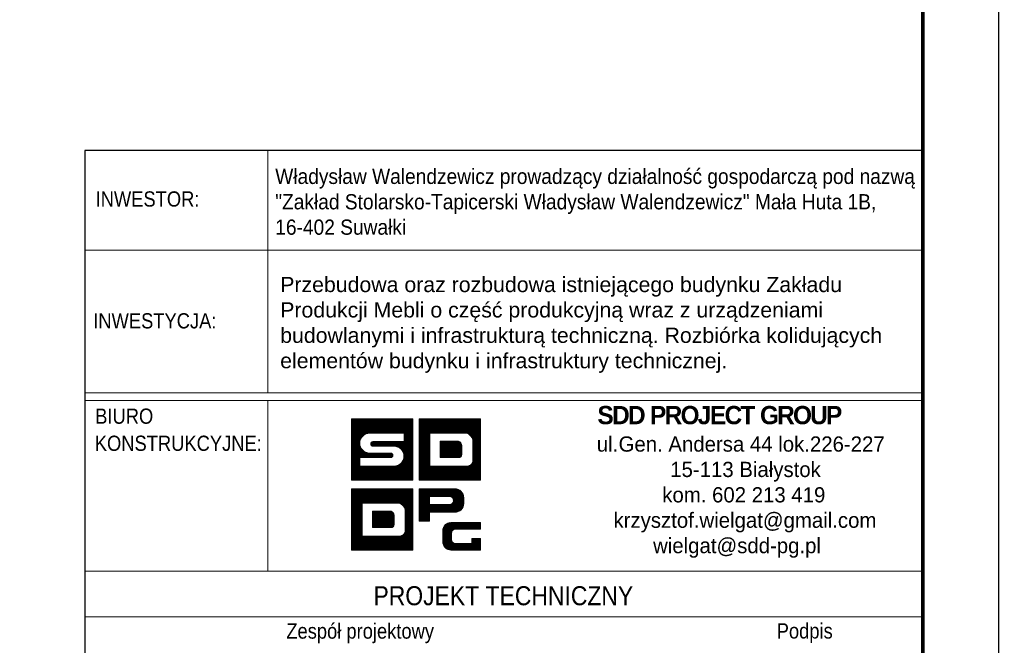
# Model space of a CAD drawing. Header units: millimetres. Extents: x -873 to 1675, y 11424 to 16190.
# Tile 12 of 14: x 4 to 134, y 15755 to 15837. Entities that reach past the tile are written whole.
import ezdxf
from ezdxf.enums import TextEntityAlignment as Align

# ---------------------------------------------------------------- set-up
doc = ezdxf.new("R2010")
doc.units = ezdxf.units.MM
doc.header["$LTSCALE"] = 10
for name, color, linetype, lineweight in [('--- widok', 7, 'Continuous', 13), ('_RAMKA', 7, 'Continuous', 35), ('PS_DIM', 4, 'Continuous', 13)]:
    doc.layers.add(name, color=color, linetype=linetype, lineweight=lineweight)
doc.layers.add('_FORMATKA', color=8, linetype='Continuous', plot=False)
doc.layers.add('_tabelka', color=7, linetype='Continuous')
doc.styles.add('gil', font='GIL_____.TTF', dxfattribs={"width": 0.9})

# ---------------------------------------------------------------- blocks, each defined once
blk = doc.blocks.new('*U147')
at = {"layer": '_FORMATKA', "lineweight": -3}
blk.add_lwpolyline([(-1000, 0), (0, 0), (0, 420), (-1000, 420)], close=True, dxfattribs=at)
at = {"layer": '_RAMKA', "lineweight": -3, "const_width": 0.5}
blk.add_lwpolyline([(-970, 10), (-10, 10), (-10, 410), (-970, 410)], close=True, dxfattribs=at)
blk = doc.blocks.new('tabela_rys')
at = {"layer": '_tabelka', "color": 251, "lineweight": 15}
for p, q in [((45.62, 123.55), (45.62, 91.73)), ((21.62, 110.45), (131.62, 110.45)), ((21.62, 91.73), (131.62, 91.73)), ((21.62, 91.73), (131.62, 91.73)), ((21.62, 91.73), (131.62, 91.73)), ((131.62, 90.73), (21.62, 90.73)), ((45.62, 68.32), (45.62, 90.73)), ((21.62, 68.32), (131.48, 68.32)), ((131.62, 62.32), (21.62, 62.32))]:
    blk.add_line(p, q, dxfattribs=at)
at = {"layer": '_tabelka', "color": 251, "lineweight": 30}
blk.add_lwpolyline([(131.62, 123.55), (21.62, 123.55), (21.62, 7.77), (131.62, 7.77)], close=True, dxfattribs=at)
at = {"layer": 'PS_DIM', "color": 12, "true_color": 0xc90603}
for p, q in [((56.62, 88.27), (56.68, 88.33)), ((56.62, 88.1), (56.84, 88.33)), ((56.62, 87.93), (57.01, 88.33)), ((56.62, 87.76), (57.18, 88.33)), ((56.62, 87.59), (57.35, 88.33)), ((56.62, 87.43), (57.52, 88.33)), ((56.62, 87.26), (57.69, 88.33)), ((56.62, 87.09), (57.86, 88.33)), ((56.62, 86.92), (58.02, 88.33)), ((56.62, 86.75), (58.19, 88.33)), ((56.62, 86.58), (58.36, 88.33)), ((56.62, 86.42), (58.53, 88.33)), ((56.62, 86.25), (58.7, 88.33)), ((56.62, 86.08), (58.87, 88.33)), ((56.62, 85.91), (59.03, 88.33)), ((56.62, 85.74), (59.2, 88.33)), ((56.62, 85.57), (59.37, 88.33)), ((56.62, 85.41), (59.54, 88.33)), ((56.62, 85.24), (59.71, 88.33)), ((56.62, 85.07), (59.88, 88.33)), ((56.62, 84.9), (60.04, 88.33)), ((56.62, 84.73), (60.21, 88.33)), ((56.62, 88.33), (64.68, 88.33)), ((56.62, 80.27), (56.62, 88.33)), ((58.28, 86.23), (60.38, 88.33)), ((58.6, 86.38), (60.55, 88.33)), ((58.82, 86.43), (60.72, 88.33)), ((59, 86.45), (60.89, 88.33)), ((59.17, 86.45), (61.05, 88.33)), ((59.34, 86.45), (61.22, 88.33)), ((59.51, 86.45), (61.39, 88.33)), ((59.68, 86.45), (61.56, 88.33)), ((59.85, 86.45), (61.73, 88.33)), ((60.01, 86.45), (61.9, 88.33)), ((60.18, 86.45), (62.06, 88.33)), ((60.35, 86.45), (62.23, 88.33)), ((60.52, 86.45), (62.4, 88.33)), ((60.69, 86.45), (62.57, 88.33)), ((60.86, 86.45), (62.74, 88.33)), ((61.02, 86.45), (62.91, 88.33)), ((61.19, 86.45), (63.07, 88.33)), ((61.36, 86.45), (63.24, 88.33)), ((61.53, 86.45), (63.41, 88.33)), ((61.7, 86.45), (63.58, 88.33)), ((61.87, 86.45), (63.75, 88.33)), ((62.04, 86.45), (63.92, 88.33)), ((62.2, 86.45), (64.09, 88.33)), ((62.37, 86.45), (64.25, 88.33)), ((62.54, 86.45), (64.42, 88.33)), ((62.71, 86.45), (64.59, 88.33)), ((62.88, 86.45), (64.68, 88.25)), ((63.05, 86.45), (64.68, 88.08)), ((63.21, 86.45), (64.68, 87.91)), ((64.68, 88.33), (64.68, 80.27)), ((65.5, 88.33), (73.56, 88.33)), ((65.5, 80.27), (65.5, 88.33)), ((65.5, 88.2), (65.63, 88.33)), ((65.5, 88.03), (65.8, 88.33)), ((65.5, 87.86), (65.97, 88.33)), ((65.5, 87.69), (66.14, 88.33)), ((65.5, 87.52), (66.3, 88.33)), ((65.5, 87.35), (66.47, 88.33)), ((65.5, 87.18), (66.64, 88.33)), ((65.5, 87.02), (66.81, 88.33)), ((65.5, 86.85), (66.98, 88.33)), ((65.5, 86.68), (67.15, 88.33)), ((65.5, 86.51), (67.31, 88.33)), ((65.5, 86.34), (67.48, 88.33)), ((65.5, 86.17), (67.65, 88.33)), ((65.5, 86.01), (67.82, 88.33)), ((65.5, 85.84), (67.99, 88.33)), ((65.5, 85.67), (68.16, 88.33)), ((65.5, 85.5), (68.32, 88.33)), ((65.5, 85.33), (68.49, 88.33)), ((65.5, 85.16), (68.66, 88.33)), ((66.95, 86.45), (68.83, 88.33)), ((67.12, 86.45), (69, 88.33)), ((67.28, 86.45), (69.17, 88.33)), ((67.45, 86.45), (69.33, 88.33)), ((67.62, 86.45), (69.5, 88.33)), ((67.79, 86.45), (69.67, 88.33)), ((67.96, 86.45), (69.84, 88.33)), ((68.13, 86.45), (70.01, 88.33)), ((68.29, 86.45), (70.18, 88.33)), ((68.46, 86.45), (70.34, 88.33)), ((68.63, 86.45), (70.51, 88.33)), ((68.8, 86.45), (70.68, 88.33)), ((68.97, 86.45), (70.85, 88.33)), ((69.14, 86.45), (71.02, 88.33)), ((69.31, 86.45), (71.19, 88.33)), ((69.47, 86.45), (71.35, 88.33)), ((69.64, 86.45), (71.52, 88.33)), ((69.81, 86.45), (71.69, 88.33)), ((69.98, 86.45), (71.86, 88.33)), ((70.15, 86.45), (72.03, 88.33)), ((70.32, 86.45), (72.2, 88.33)), ((70.48, 86.45), (72.37, 88.33)), ((70.65, 86.45), (72.53, 88.33)), ((70.82, 86.45), (72.7, 88.33)), ((70.99, 86.45), (72.87, 88.33)), ((71.16, 86.45), (73.04, 88.33)), ((71.33, 86.45), (73.21, 88.33)), ((71.49, 86.45), (73.38, 88.33)), ((71.66, 86.44), (73.54, 88.33)), ((71.79, 86.41), (73.56, 88.18)), ((71.91, 86.36), (73.56, 88.01)), ((73.56, 88.33), (73.56, 80.27)), ((63.38, 86.45), (64.68, 87.74)), ((63.51, 86.4), (64.68, 87.58)), ((63.51, 86.23), (64.68, 87.41)), ((63.51, 86.07), (64.68, 87.24)), ((63.51, 85.9), (64.68, 87.07)), ((63.51, 85.73), (64.68, 86.9)), ((63.51, 85.56), (64.68, 86.73)), ((72.02, 86.3), (73.56, 87.84)), ((72.12, 86.23), (73.56, 87.67)), ((72.21, 86.15), (73.56, 87.5)), ((72.29, 86.06), (73.56, 87.33)), ((72.36, 85.97), (73.56, 87.17)), ((72.43, 85.86), (73.56, 87)), ((72.48, 85.75), (73.56, 86.83)), ((72.52, 85.62), (73.56, 86.66)), ((56.62, 84.56), (57.91, 85.86)), ((56.62, 84.4), (57.76, 85.54)), ((63.51, 86.45), (59.01, 86.45)), ((62.84, 84.55), (64.68, 86.4)), ((62.94, 84.49), (64.68, 86.23)), ((63.04, 84.42), (64.68, 86.06)), ((63.12, 84.34), (64.68, 85.89)), ((63.2, 84.25), (64.68, 85.72)), ((63.28, 84.15), (64.68, 85.55)), ((63.34, 84.05), (64.68, 85.39)), ((63.51, 85.39), (64.68, 86.56)), ((63.51, 85.32), (63.51, 86.45)), ((65.5, 85), (66.88, 86.38)), ((65.5, 84.83), (66.88, 86.21)), ((65.5, 84.66), (66.88, 86.04)), ((65.5, 84.49), (66.88, 85.87)), ((65.5, 84.32), (66.88, 85.71)), ((65.5, 84.15), (66.88, 85.54)), ((65.5, 83.99), (66.88, 85.37)), ((66.88, 86.45), (66.88, 82.1)), ((71.64, 86.45), (66.88, 86.45)), ((66.88, 86.45), (66.88, 82.1)), ((68.1, 86.45), (66.88, 86.45)), ((68.24, 85.39), (68.24, 83.22)), ((70.68, 85.39), (68.24, 85.39)), ((68.24, 85.39), (68.24, 83.22)), ((70.68, 85.39), (68.24, 85.39)), ((68.24, 85.38), (68.25, 85.39)), ((68.24, 85.22), (68.42, 85.39)), ((68.24, 85.05), (68.59, 85.39)), ((68.24, 84.88), (68.76, 85.39)), ((68.24, 84.71), (68.93, 85.39)), ((68.24, 84.54), (69.09, 85.39)), ((68.24, 84.37), (69.26, 85.39)), ((68.24, 84.21), (69.43, 85.39)), ((68.24, 84.04), (69.6, 85.39)), ((68.24, 83.87), (69.77, 85.39)), ((68.24, 83.7), (69.94, 85.39)), ((68.24, 83.53), (70.1, 85.39)), ((68.24, 83.36), (70.27, 85.39)), ((68.27, 83.22), (70.44, 85.39)), ((71.64, 86.45), (68.43, 86.45)), ((68.43, 83.22), (70.61, 85.39)), ((68.6, 83.22), (70.75, 85.36)), ((72.54, 85.48), (73.56, 86.49)), ((72.55, 85.32), (73.56, 86.32)), ((72.55, 85.15), (73.56, 86.15)), ((72.55, 84.98), (73.56, 85.99)), ((72.55, 84.81), (73.56, 85.82)), ((72.55, 84.64), (73.56, 85.65)), ((72.55, 84.47), (73.56, 85.48)), ((56.62, 84.23), (57.71, 85.32)), ((56.62, 84.06), (57.69, 85.14)), ((56.62, 83.89), (57.7, 84.98)), ((56.62, 83.72), (57.73, 84.83)), ((56.62, 83.55), (57.77, 84.7)), ((56.62, 83.39), (57.81, 84.58)), ((56.62, 83.22), (57.87, 84.47)), ((56.62, 83.05), (57.94, 84.37)), ((56.62, 82.88), (58.01, 84.28)), ((56.62, 82.71), (58.09, 84.19)), ((56.62, 82.54), (58.18, 84.11)), ((56.62, 82.38), (58.28, 84.04)), ((59.14, 85.07), (59.39, 85.32)), ((59.16, 84.92), (59.56, 85.32)), ((59.22, 84.81), (59.73, 85.32)), ((59.32, 84.74), (59.9, 85.32)), ((59.44, 85.32), (63.51, 85.32)), ((62.19, 84.72), (59.44, 84.72)), ((59.47, 84.72), (60.07, 85.32)), ((59.64, 84.72), (60.24, 85.32)), ((59.81, 84.72), (60.41, 85.32)), ((59.97, 84.72), (60.57, 85.32)), ((60.14, 84.72), (60.74, 85.32)), ((60.31, 84.72), (60.91, 85.32)), ((60.48, 84.72), (61.08, 85.32)), ((60.65, 84.72), (61.25, 85.32)), ((60.82, 84.72), (61.42, 85.32)), ((60.98, 84.72), (61.58, 85.32)), ((61.15, 84.72), (61.75, 85.32)), ((61.32, 84.72), (61.92, 85.32)), ((61.49, 84.72), (62.09, 85.32)), ((61.66, 84.72), (62.26, 85.32)), ((61.83, 84.72), (62.43, 85.32)), ((61.99, 84.72), (62.59, 85.32)), ((62.16, 84.72), (62.76, 85.32)), ((62.32, 84.71), (62.93, 85.32)), ((62.47, 84.69), (63.1, 85.32)), ((62.6, 84.66), (63.27, 85.32)), ((62.72, 84.61), (63.44, 85.32)), ((63.15, 82.51), (64.68, 84.04)), ((63.4, 83.93), (64.68, 85.22)), ((63.42, 82.95), (64.68, 84.21)), ((63.44, 83.81), (64.68, 85.05)), ((63.48, 83.68), (64.68, 84.88)), ((63.49, 83.18), (64.68, 84.38)), ((63.5, 83.53), (64.68, 84.71)), ((63.51, 83.37), (64.68, 84.54)), ((65.5, 83.82), (66.88, 85.2)), ((65.5, 83.65), (66.88, 85.03)), ((65.5, 83.48), (66.88, 84.86)), ((65.5, 83.31), (66.88, 84.7)), ((65.5, 83.14), (66.88, 84.53)), ((65.5, 82.98), (66.88, 84.36)), ((65.5, 82.81), (66.88, 84.19)), ((68.77, 83.22), (70.85, 85.3)), ((68.94, 83.22), (70.94, 85.22)), ((69.11, 83.22), (71.01, 85.12)), ((69.28, 83.22), (71.06, 85)), ((69.44, 83.22), (71.08, 84.85)), ((69.61, 83.22), (71.08, 84.68)), ((69.78, 83.22), (71.08, 84.52)), ((69.95, 83.22), (71.08, 84.35)), ((70.12, 83.22), (71.08, 84.18)), ((71.08, 83.62), (71.08, 84.83)), ((71.08, 83.62), (71.08, 84.83)), ((72.55, 82.89), (72.55, 85.32)), ((72.55, 82.89), (72.55, 85.32)), ((72.55, 84.3), (73.56, 85.31)), ((72.55, 84.14), (73.56, 85.14)), ((72.55, 83.97), (73.56, 84.98)), ((72.55, 83.8), (73.56, 84.81)), ((72.55, 83.63), (73.56, 84.64)), ((72.55, 83.46), (73.56, 84.47)), ((72.55, 83.29), (73.56, 84.3)), ((72.55, 83.13), (73.56, 84.13)), ((56.62, 82.21), (58.39, 83.98)), ((56.62, 82.04), (57.69, 83.12)), ((56.62, 81.87), (57.69, 82.95)), ((56.62, 81.7), (57.69, 82.78)), ((61.76, 83.22), (57.69, 83.22)), ((57.69, 83.22), (57.69, 82.1)), ((57.8, 83.22), (58.5, 83.92)), ((57.97, 83.22), (58.62, 83.88)), ((58.14, 83.22), (58.76, 83.84)), ((58.31, 83.22), (58.91, 83.82)), ((58.47, 83.22), (59.07, 83.82)), ((58.64, 83.22), (59.24, 83.82)), ((58.81, 83.22), (59.41, 83.82)), ((58.98, 83.22), (59.58, 83.82)), ((59.01, 83.82), (61.76, 83.82)), ((59.15, 83.22), (59.75, 83.82)), ((59.32, 83.22), (59.92, 83.82)), ((59.48, 83.22), (60.08, 83.82)), ((59.65, 83.22), (60.25, 83.82)), ((59.82, 83.22), (60.42, 83.82)), ((59.99, 83.22), (60.59, 83.82)), ((60.16, 83.22), (60.76, 83.82)), ((60.33, 83.22), (60.93, 83.82)), ((60.49, 83.22), (61.09, 83.82)), ((60.66, 83.22), (61.26, 83.82)), ((60.83, 83.22), (61.43, 83.82)), ((61, 83.22), (61.6, 83.82)), ((61.07, 80.27), (64.68, 83.87)), ((61.17, 83.22), (61.77, 83.82)), ((61.24, 80.27), (64.68, 83.7)), ((61.34, 83.22), (61.9, 83.79)), ((61.41, 80.27), (64.68, 83.53)), ((61.5, 83.22), (61.99, 83.71)), ((61.58, 80.27), (64.68, 83.37)), ((61.67, 83.22), (62.05, 83.6)), ((61.75, 80.27), (64.68, 83.2)), ((61.86, 83.24), (62.05, 83.43)), ((61.92, 80.27), (64.68, 83.03)), ((62.08, 80.27), (64.68, 82.86)), ((65.5, 82.64), (66.88, 84.02)), ((65.5, 82.47), (66.88, 83.85)), ((65.5, 82.3), (66.88, 83.69)), ((65.5, 82.13), (66.88, 83.52)), ((65.5, 81.96), (66.88, 83.35)), ((65.5, 81.8), (66.88, 83.18)), ((65.5, 81.63), (66.88, 83.01)), ((65.5, 81.46), (66.88, 82.84)), ((68.24, 83.22), (70.68, 83.22)), ((68.24, 83.22), (70.68, 83.22)), ((70.29, 83.22), (71.08, 84.01)), ((70.36, 80.27), (73.56, 83.46)), ((70.45, 83.22), (71.08, 83.84)), ((70.53, 80.27), (73.56, 83.29)), ((70.62, 83.22), (71.08, 83.67)), ((70.7, 80.27), (73.56, 83.12)), ((70.81, 83.24), (71.06, 83.48)), ((70.87, 80.27), (73.56, 82.96)), ((71.04, 80.27), (73.56, 82.79)), ((72.47, 82.54), (73.56, 83.63)), ((72.54, 82.78), (73.56, 83.8)), ((72.55, 82.96), (73.56, 83.97)), ((56.62, 81.53), (57.69, 82.61)), ((56.62, 81.36), (57.69, 82.44)), ((56.62, 81.2), (57.69, 82.27)), ((56.62, 81.03), (57.69, 82.1)), ((56.62, 80.86), (57.85, 82.1)), ((56.62, 80.69), (58.02, 82.1)), ((56.62, 80.52), (58.19, 82.1)), ((56.62, 80.35), (58.36, 82.1)), ((56.7, 80.27), (58.53, 82.1)), ((56.86, 80.27), (58.7, 82.1)), ((57.03, 80.27), (58.86, 82.1)), ((57.2, 80.27), (59.03, 82.1)), ((57.37, 80.27), (59.2, 82.1)), ((57.54, 80.27), (59.37, 82.1)), ((57.69, 82.1), (62.19, 82.1)), ((57.71, 80.27), (59.54, 82.1)), ((57.87, 80.27), (59.71, 82.1)), ((58.04, 80.27), (59.87, 82.1)), ((58.21, 80.27), (60.04, 82.1)), ((58.38, 80.27), (60.21, 82.1)), ((58.55, 80.27), (60.38, 82.1)), ((58.72, 80.27), (60.55, 82.1)), ((58.89, 80.27), (60.72, 82.1)), ((59.05, 80.27), (60.88, 82.1)), ((59.22, 80.27), (61.05, 82.1)), ((59.39, 80.27), (61.22, 82.1)), ((59.56, 80.27), (61.39, 82.1)), ((59.73, 80.27), (61.56, 82.1)), ((59.9, 80.27), (61.73, 82.1)), ((60.06, 80.27), (61.89, 82.1)), ((60.23, 80.27), (62.06, 82.1)), ((60.4, 80.27), (62.23, 82.1)), ((60.57, 80.27), (62.42, 82.12)), ((60.74, 80.27), (62.65, 82.18)), ((60.91, 80.27), (63.09, 82.45)), ((62.25, 80.27), (64.68, 82.69)), ((62.42, 80.27), (64.68, 82.52)), ((62.59, 80.27), (64.68, 82.36)), ((62.76, 80.27), (64.68, 82.19)), ((62.93, 80.27), (64.68, 82.02)), ((63.09, 80.27), (64.68, 81.85)), ((63.26, 80.27), (64.68, 81.68)), ((63.43, 80.27), (64.68, 81.51)), ((65.5, 81.29), (66.88, 82.68)), ((65.5, 81.12), (66.88, 82.51)), ((65.5, 80.95), (66.88, 82.34)), ((65.5, 80.79), (66.88, 82.17)), ((65.5, 80.62), (66.98, 82.1)), ((65.5, 80.45), (67.14, 82.1)), ((65.5, 80.28), (67.31, 82.1)), ((65.65, 80.27), (67.48, 82.1)), ((65.82, 80.27), (67.65, 82.1)), ((65.99, 80.27), (67.82, 82.1)), ((66.15, 80.27), (67.99, 82.1)), ((66.32, 80.27), (68.15, 82.1)), ((66.49, 80.27), (68.32, 82.1)), ((66.66, 80.27), (68.49, 82.1)), ((66.83, 80.27), (68.66, 82.1)), ((66.88, 82.1), (71.64, 82.1)), ((66.88, 82.1), (71.64, 82.1)), ((67, 80.27), (68.83, 82.1)), ((67.17, 80.27), (69, 82.1)), ((67.33, 80.27), (69.16, 82.1)), ((67.5, 80.27), (69.33, 82.1)), ((67.67, 80.27), (69.5, 82.1)), ((67.84, 80.27), (69.67, 82.1)), ((68.01, 80.27), (69.84, 82.1)), ((68.18, 80.27), (70.01, 82.1)), ((68.34, 80.27), (70.17, 82.1)), ((68.51, 80.27), (70.34, 82.1)), ((68.68, 80.27), (70.51, 82.1)), ((68.85, 80.27), (70.68, 82.1)), ((69.02, 80.27), (70.85, 82.1)), ((69.19, 80.27), (71.02, 82.1)), ((69.35, 80.27), (71.19, 82.1)), ((69.52, 80.27), (71.35, 82.1)), ((69.69, 80.27), (71.52, 82.1)), ((69.86, 80.27), (71.69, 82.09)), ((70.03, 80.27), (71.86, 82.1)), ((70.2, 80.27), (72.11, 82.17)), ((71.21, 80.27), (73.56, 82.62)), ((71.37, 80.27), (73.56, 82.45)), ((71.54, 80.27), (73.56, 82.28)), ((71.71, 80.27), (73.56, 82.11)), ((71.88, 80.27), (73.56, 81.95)), ((72.05, 80.27), (73.56, 81.78)), ((72.22, 80.27), (73.56, 81.61)), ((64.68, 80.27), (56.62, 80.27)), ((63.6, 80.27), (64.68, 81.35)), ((63.77, 80.27), (64.68, 81.18)), ((63.94, 80.27), (64.68, 81.01)), ((64.1, 80.27), (64.68, 80.84)), ((64.27, 80.27), (64.68, 80.67)), ((64.44, 80.27), (64.68, 80.5)), ((64.61, 80.27), (64.68, 80.33)), ((73.56, 80.27), (65.5, 80.27)), ((72.38, 80.27), (73.56, 81.44)), ((72.55, 80.27), (73.56, 81.27)), ((72.72, 80.27), (73.56, 81.1)), ((72.89, 80.27), (73.56, 80.93)), ((73.06, 80.27), (73.56, 80.77)), ((73.23, 80.27), (73.56, 80.6)), ((73.4, 80.27), (73.56, 80.43)), ((56.62, 79.14), (64.68, 79.14)), ((56.62, 71.08), (56.62, 79.14)), ((56.62, 79.14), (64.68, 79.14)), ((56.62, 71.08), (56.62, 79.14)), ((56.62, 79.01), (56.75, 79.14)), ((56.62, 78.84), (56.92, 79.14)), ((56.62, 78.67), (57.09, 79.14)), ((56.62, 78.5), (57.25, 79.14)), ((56.62, 78.33), (57.42, 79.14)), ((56.62, 78.17), (57.59, 79.14)), ((56.62, 78), (57.76, 79.14)), ((56.62, 77.83), (57.93, 79.14)), ((56.62, 77.66), (58.1, 79.14)), ((56.62, 77.49), (58.27, 79.14)), ((56.62, 77.32), (58.43, 79.14)), ((56.62, 77.16), (58.6, 79.14)), ((56.62, 76.99), (58.77, 79.14)), ((56.62, 76.82), (58.94, 79.14)), ((56.62, 76.65), (59.11, 79.14)), ((56.62, 76.48), (59.28, 79.14)), ((56.62, 76.31), (59.44, 79.14)), ((56.62, 76.15), (59.61, 79.14)), ((56.62, 75.98), (59.78, 79.14)), ((58.07, 77.26), (59.95, 79.14)), ((58.24, 77.26), (60.12, 79.14)), ((58.4, 77.26), (60.29, 79.14)), ((58.57, 77.26), (60.45, 79.14)), ((58.74, 77.26), (60.62, 79.14)), ((58.91, 77.26), (60.79, 79.14)), ((59.08, 77.26), (60.96, 79.14)), ((59.25, 77.26), (61.13, 79.14)), ((59.41, 77.26), (61.3, 79.14)), ((59.58, 77.26), (61.46, 79.14)), ((59.75, 77.26), (61.63, 79.14)), ((59.92, 77.26), (61.8, 79.14)), ((60.09, 77.26), (61.97, 79.14)), ((60.26, 77.26), (62.14, 79.14)), ((60.42, 77.26), (62.31, 79.14)), ((60.59, 77.26), (62.47, 79.14)), ((60.76, 77.26), (62.64, 79.14)), ((60.93, 77.26), (62.81, 79.14)), ((61.1, 77.26), (62.98, 79.14)), ((61.27, 77.26), (63.15, 79.14)), ((61.44, 77.26), (63.32, 79.14)), ((61.6, 77.26), (63.48, 79.14)), ((61.77, 77.26), (63.65, 79.14)), ((61.94, 77.26), (63.82, 79.14)), ((62.11, 77.26), (63.99, 79.14)), ((62.28, 77.26), (64.16, 79.14)), ((62.45, 77.26), (64.33, 79.14)), ((62.61, 77.26), (64.5, 79.14)), ((62.78, 77.26), (64.66, 79.14)), ((62.91, 77.22), (64.68, 78.99)), ((64.68, 79.14), (64.68, 71.08)), ((64.68, 79.14), (64.68, 71.08)), ((63.03, 77.17), (64.68, 78.82)), ((63.14, 77.11), (64.68, 78.65)), ((63.24, 77.04), (64.68, 78.48)), ((63.33, 76.96), (64.68, 78.31)), ((63.41, 76.88), (64.68, 78.15)), ((63.48, 76.78), (64.68, 77.98)), ((63.55, 76.67), (64.68, 77.81)), ((63.6, 76.56), (64.68, 77.64)), ((56.62, 75.81), (58, 77.19)), ((56.62, 75.64), (58, 77.02)), ((56.62, 75.47), (58, 76.86)), ((56.62, 75.3), (58, 76.69)), ((56.62, 75.13), (58, 76.52)), ((56.62, 74.97), (58, 76.35)), ((58, 77.26), (58, 72.91)), ((62.76, 77.26), (58, 77.26)), ((58, 77.26), (58, 72.91)), ((62.76, 77.26), (58, 77.26)), ((58, 77.26), (58, 72.91)), ((62.76, 77.26), (58, 77.26)), ((63.64, 76.43), (64.68, 77.47)), ((63.66, 76.29), (64.68, 77.3)), ((63.67, 76.13), (64.68, 77.14)), ((63.67, 75.96), (64.68, 76.97)), ((63.67, 75.79), (64.68, 76.8)), ((63.67, 75.62), (64.68, 76.63)), ((63.67, 75.45), (64.68, 76.46)), ((63.67, 75.29), (64.68, 76.29)), ((56.62, 74.8), (58, 76.18)), ((56.62, 74.63), (58, 76.01)), ((56.62, 74.46), (58, 75.85)), ((56.62, 74.29), (58, 75.68)), ((56.62, 74.12), (58, 75.51)), ((56.62, 73.96), (58, 75.34)), ((56.62, 73.79), (58, 75.17)), ((56.62, 73.62), (58, 75)), ((59.36, 76.21), (59.36, 74.03)), ((61.8, 76.21), (59.36, 76.21)), ((59.36, 76.2), (59.37, 76.21)), ((59.36, 76.03), (59.54, 76.21)), ((59.36, 75.86), (59.71, 76.21)), ((59.36, 75.69), (59.88, 76.21)), ((59.36, 75.52), (60.05, 76.21)), ((59.36, 75.36), (60.21, 76.21)), ((59.36, 75.19), (60.38, 76.21)), ((59.36, 75.02), (60.55, 76.21)), ((59.36, 74.85), (60.72, 76.21)), ((59.36, 74.68), (60.89, 76.21)), ((59.36, 74.51), (61.06, 76.21)), ((59.36, 74.35), (61.22, 76.21)), ((59.36, 74.18), (61.39, 76.21)), ((59.36, 76.21), (59.36, 74.03)), ((61.8, 76.21), (59.36, 76.21)), ((59.36, 76.21), (59.36, 74.03)), ((61.8, 76.21), (59.36, 76.21)), ((59.39, 74.03), (61.56, 76.21)), ((59.55, 74.03), (61.73, 76.21)), ((59.72, 74.03), (61.87, 76.18)), ((59.89, 74.03), (61.97, 76.11)), ((60.06, 74.03), (62.06, 76.03)), ((60.23, 74.03), (62.13, 75.93)), ((60.4, 74.03), (62.18, 75.81)), ((60.56, 74.03), (62.2, 75.66)), ((60.73, 74.03), (62.2, 75.5)), ((60.9, 74.03), (62.2, 75.33)), ((61.07, 74.03), (62.2, 75.16)), ((61.24, 74.03), (62.2, 74.99)), ((62.2, 74.43), (62.2, 75.64)), ((62.2, 74.43), (62.2, 75.64)), ((62.2, 74.43), (62.2, 75.64)), ((63.67, 73.7), (63.67, 76.13)), ((63.67, 73.7), (63.67, 76.13)), ((63.67, 73.7), (63.67, 76.13)), ((63.67, 75.12), (64.68, 76.13)), ((63.67, 74.95), (64.68, 75.96)), ((63.67, 74.78), (64.68, 75.79)), ((63.67, 74.61), (64.68, 75.62)), ((63.67, 74.44), (64.68, 75.45)), ((63.67, 74.28), (64.68, 75.28)), ((63.67, 74.11), (64.68, 75.12)), ((56.62, 73.45), (58, 74.84)), ((56.62, 73.28), (58, 74.67)), ((56.62, 73.11), (58, 74.5)), ((56.62, 72.95), (58, 74.33)), ((56.62, 72.78), (58, 74.16)), ((56.62, 72.61), (58, 73.99)), ((56.62, 72.44), (58, 73.82)), ((59.36, 74.03), (61.8, 74.03)), ((59.36, 74.03), (61.8, 74.03)), ((59.36, 74.03), (61.8, 74.03)), ((61.41, 74.03), (62.2, 74.82)), ((61.48, 71.08), (64.68, 74.27)), ((61.57, 74.03), (62.2, 74.65)), ((61.65, 71.08), (64.68, 74.1)), ((61.74, 74.03), (62.2, 74.49)), ((61.82, 71.08), (64.68, 73.94)), ((61.93, 74.05), (62.18, 74.29)), ((61.99, 71.08), (64.68, 73.77)), ((63.59, 73.35), (64.68, 74.44)), ((63.66, 73.59), (64.68, 74.61)), ((63.67, 73.94), (64.68, 74.95)), ((63.67, 73.77), (64.68, 74.78)), ((56.62, 72.27), (58, 73.66)), ((56.62, 72.1), (58, 73.49)), ((56.62, 71.94), (58, 73.32)), ((56.62, 71.77), (58, 73.15)), ((56.62, 71.6), (58, 72.98)), ((56.62, 71.43), (58.1, 72.91)), ((56.62, 71.26), (58.26, 72.91)), ((56.62, 71.09), (58.43, 72.91)), ((56.77, 71.08), (58.6, 72.91)), ((56.94, 71.08), (58.77, 72.91)), ((57.11, 71.08), (58.94, 72.91)), ((57.27, 71.08), (59.11, 72.91)), ((57.44, 71.08), (59.27, 72.91)), ((57.61, 71.08), (59.44, 72.91)), ((57.78, 71.08), (59.61, 72.91)), ((57.95, 71.08), (59.78, 72.91)), ((58, 72.91), (62.76, 72.91)), ((58, 72.91), (62.76, 72.91)), ((58, 72.91), (62.76, 72.91)), ((58.12, 71.08), (59.95, 72.91)), ((58.28, 71.08), (60.12, 72.91)), ((58.45, 71.08), (60.28, 72.91)), ((58.62, 71.08), (60.45, 72.91)), ((58.79, 71.08), (60.62, 72.91)), ((58.96, 71.08), (60.79, 72.91)), ((59.13, 71.08), (60.96, 72.91)), ((59.3, 71.08), (61.13, 72.91)), ((59.46, 71.08), (61.29, 72.91)), ((59.63, 71.08), (61.46, 72.91)), ((59.8, 71.08), (61.63, 72.91)), ((59.97, 71.08), (61.8, 72.91)), ((60.14, 71.08), (61.97, 72.91)), ((60.31, 71.08), (62.14, 72.91)), ((60.47, 71.08), (62.3, 72.91)), ((60.64, 71.08), (62.47, 72.91)), ((60.81, 71.08), (62.64, 72.91)), ((60.98, 71.08), (62.81, 72.9)), ((61.15, 71.08), (62.98, 72.91)), ((61.32, 71.08), (63.22, 72.99)), ((62.16, 71.08), (64.68, 73.6)), ((62.33, 71.08), (64.68, 73.43)), ((62.49, 71.08), (64.68, 73.26)), ((62.66, 71.08), (64.68, 73.09)), ((62.83, 71.08), (64.68, 72.93)), ((63, 71.08), (64.68, 72.76)), ((63.17, 71.08), (64.68, 72.59)), ((63.34, 71.08), (64.68, 72.42)), ((63.5, 71.08), (64.68, 72.25)), ((63.67, 71.08), (64.68, 72.08)), ((63.84, 71.08), (64.68, 71.92)), ((64.01, 71.08), (64.68, 71.75)), ((64.18, 71.08), (64.68, 71.58)), ((64.35, 71.08), (64.68, 71.41)), ((64.51, 71.08), (64.68, 71.24)), ((64.68, 71.08), (56.62, 71.08)), ((64.68, 71.08), (56.62, 71.08))]:
    blk.add_line(p, q, dxfattribs=at)
at = {"layer": 'PS_DIM', "color": 18, "true_color": 0x000000}
for p, q in [((65.5, 79.11), (65.53, 79.14)), ((65.5, 78.95), (65.69, 79.14)), ((65.5, 78.79), (65.85, 79.14)), ((65.5, 78.63), (66.01, 79.14)), ((65.5, 78.47), (66.17, 79.14)), ((65.5, 78.31), (66.33, 79.14)), ((65.5, 78.15), (66.49, 79.14)), ((65.5, 77.99), (66.65, 79.14)), ((65.5, 77.83), (66.81, 79.14)), ((65.5, 77.67), (66.97, 79.14)), ((65.5, 77.51), (67.13, 79.14)), ((65.5, 77.35), (67.29, 79.14)), ((65.5, 77.19), (67.45, 79.14)), ((65.5, 77.03), (67.61, 79.14)), ((65.5, 76.87), (67.77, 79.14)), ((65.5, 79.14), (65.5, 74.87)), ((70.17, 79.14), (65.5, 79.14)), ((66.92, 78.12), (67.93, 79.14)), ((67.08, 78.12), (68.09, 79.14)), ((67.23, 78.12), (68.25, 79.14)), ((67.39, 78.12), (68.41, 79.14)), ((67.55, 78.12), (68.57, 79.14)), ((67.71, 78.12), (68.73, 79.14)), ((67.87, 78.12), (68.89, 79.14)), ((68.03, 78.12), (69.05, 79.14)), ((68.19, 78.12), (69.21, 79.14)), ((68.35, 78.12), (69.37, 79.14)), ((68.51, 78.12), (69.53, 79.14)), ((68.67, 78.12), (69.69, 79.14)), ((68.83, 78.12), (69.85, 79.14)), ((68.99, 78.12), (70.01, 79.14)), ((69.15, 78.12), (70.17, 79.14)), ((69.31, 78.12), (70.32, 79.13)), ((69.47, 78.12), (70.45, 79.11)), ((69.62, 78.11), (70.58, 79.07)), ((69.74, 78.07), (70.69, 79.02)), ((69.83, 78), (70.79, 78.96)), ((69.9, 77.91), (70.89, 78.9)), ((65.5, 76.71), (66.86, 78.07)), ((65.5, 76.55), (66.86, 77.91)), ((65.5, 76.39), (66.86, 77.75)), ((65.5, 76.23), (66.86, 77.59)), ((66.86, 78.12), (66.86, 77.06)), ((69.51, 78.12), (66.86, 78.12)), ((68.84, 76.05), (71.24, 78.46)), ((69, 76.05), (71.29, 78.34)), ((69.16, 76.05), (71.33, 78.22)), ((69.32, 76.05), (71.35, 78.08)), ((69.48, 76.05), (71.36, 77.93)), ((69.64, 76.05), (71.36, 77.77)), ((69.8, 76.05), (71.36, 77.61)), ((69.91, 77.28), (71.19, 78.56)), ((69.96, 77.81), (70.97, 78.83)), ((69.98, 77.67), (71.05, 78.74)), ((69.98, 77.52), (71.13, 78.66)), ((69.99, 77.54), (69.99, 77.65)), ((71.36, 77.23), (71.36, 77.95)), ((65.5, 76.07), (66.86, 77.43)), ((65.5, 75.91), (66.86, 77.27)), ((65.5, 75.75), (66.86, 77.11)), ((65.5, 75.59), (66.97, 77.06)), ((65.5, 75.43), (67.13, 77.06)), ((65.5, 75.27), (67.29, 77.06)), ((65.5, 75.11), (67.45, 77.06)), ((65.5, 74.95), (67.61, 77.06)), ((65.58, 74.87), (67.77, 77.06)), ((66.86, 77.06), (69.51, 77.06)), ((66.92, 76.05), (67.93, 77.06)), ((67.08, 76.05), (68.09, 77.06)), ((67.24, 76.05), (68.25, 77.06)), ((67.4, 76.05), (68.41, 77.06)), ((67.56, 76.05), (68.57, 77.06)), ((67.72, 76.05), (68.73, 77.06)), ((67.88, 76.05), (68.89, 77.06)), ((68.04, 76.05), (69.05, 77.06)), ((68.2, 76.05), (69.21, 77.06)), ((68.36, 76.05), (69.37, 77.06)), ((68.52, 76.05), (69.53, 77.06)), ((68.68, 76.05), (69.77, 77.14)), ((69.96, 76.05), (71.36, 77.45)), ((70.12, 76.05), (71.36, 77.29)), ((70.28, 76.05), (71.35, 77.12)), ((70.48, 76.09), (71.32, 76.93)), ((70.75, 76.2), (71.21, 76.66)), ((65.74, 74.87), (66.86, 75.99)), ((65.9, 74.87), (66.86, 75.83)), ((66.06, 74.87), (66.86, 75.67)), ((66.22, 74.87), (66.86, 75.51)), ((66.38, 74.87), (66.86, 75.35)), ((66.54, 74.87), (66.86, 75.19)), ((66.7, 74.87), (66.86, 75.03)), ((66.86, 74.87), (66.86, 76.05)), ((66.86, 76.05), (70.17, 76.05)), ((65.5, 74.87), (66.86, 74.87)), ((68.6, 73.62), (69.68, 74.7)), ((68.6, 73.45), (69.85, 74.7)), ((68.6, 73.28), (70.02, 74.7)), ((68.6, 73.11), (70.19, 74.7)), ((68.6, 72.94), (70.36, 74.7)), ((68.6, 72.77), (70.53, 74.7)), ((68.6, 72.61), (70.69, 74.7)), ((68.6, 72.44), (70.86, 74.7)), ((68.61, 73.8), (69.5, 74.69)), ((68.69, 74.04), (69.26, 74.61)), ((73.56, 74.7), (69.7, 74.7)), ((70.14, 73.82), (71.03, 74.7)), ((70.28, 73.83), (73.56, 73.83)), ((70.33, 73.83), (71.2, 74.7)), ((70.5, 73.83), (71.37, 74.7)), ((70.67, 73.83), (71.54, 74.7)), ((70.83, 73.83), (71.7, 74.7)), ((71, 73.83), (71.87, 74.7)), ((71.17, 73.83), (72.04, 74.7)), ((71.34, 73.83), (72.21, 74.7)), ((71.51, 73.83), (72.38, 74.7)), ((71.68, 73.83), (72.55, 74.7)), ((71.85, 73.83), (72.71, 74.7)), ((72.01, 73.83), (72.88, 74.7)), ((72.18, 73.83), (73.05, 74.7)), ((72.35, 73.83), (73.22, 74.7)), ((72.52, 73.83), (73.39, 74.7)), ((72.69, 73.83), (73.56, 74.7)), ((72.86, 73.83), (73.56, 74.54)), ((73.02, 73.83), (73.56, 74.37)), ((73.19, 73.83), (73.56, 74.2)), ((73.36, 73.83), (73.56, 74.03)), ((73.53, 73.83), (73.56, 73.87)), ((73.56, 73.83), (73.56, 74.7)), ((68.6, 73.6), (68.6, 72.18)), ((68.6, 72.27), (69.74, 73.42)), ((68.6, 72.1), (69.73, 73.23)), ((68.62, 71.95), (69.73, 73.06)), ((68.65, 71.82), (69.73, 72.9)), ((68.7, 71.7), (69.73, 72.73)), ((68.76, 71.59), (69.73, 72.56)), ((68.83, 71.5), (69.74, 72.4)), ((69.73, 72.49), (69.73, 73.28)), ((71.61, 71.08), (73.16, 72.62)), ((71.78, 71.08), (73.32, 72.62)), ((71.95, 71.08), (73.49, 72.62)), ((72.12, 71.08), (73.56, 72.52)), ((72.4, 72.54), (72.48, 72.62)), ((72.4, 72.37), (72.65, 72.62)), ((72.4, 72.2), (72.82, 72.62)), ((72.4, 72.03), (72.99, 72.62)), ((73.56, 72.62), (72.4, 72.62)), ((72.4, 72.62), (72.4, 71.94)), ((73.56, 71.08), (73.56, 72.62)), ((68.91, 71.41), (69.77, 72.27)), ((69, 71.33), (69.84, 72.16)), ((69.1, 71.25), (69.92, 72.07)), ((69.2, 71.19), (70.02, 72)), ((69.32, 71.14), (70.14, 71.96)), ((69.45, 71.1), (70.29, 71.94)), ((69.6, 71.08), (70.45, 71.94)), ((69.76, 71.08), (70.62, 71.94)), ((69.93, 71.08), (70.79, 71.94)), ((70.1, 71.08), (70.96, 71.94)), ((70.27, 71.08), (71.13, 71.94)), ((72.4, 71.94), (70.28, 71.94)), ((70.44, 71.08), (71.3, 71.94)), ((70.6, 71.08), (71.46, 71.94)), ((70.77, 71.08), (71.63, 71.94)), ((70.94, 71.08), (71.8, 71.94)), ((71.11, 71.08), (71.97, 71.94)), ((71.28, 71.08), (72.14, 71.94)), ((71.45, 71.08), (72.31, 71.94)), ((72.29, 71.08), (73.56, 72.35)), ((72.46, 71.08), (73.56, 72.18)), ((72.62, 71.08), (73.56, 72.01)), ((72.79, 71.08), (73.56, 71.84)), ((72.96, 71.08), (73.56, 71.68)), ((73.13, 71.08), (73.56, 71.51)), ((73.3, 71.08), (73.56, 71.34)), ((73.47, 71.08), (73.56, 71.17)), ((69.7, 71.08), (73.56, 71.08))]:
    blk.add_line(p, q, dxfattribs=at)
at = {"layer": 'PS_DIM', "color": 12, "true_color": 0xc90603}
for centre, radius, start, end in [((59.01, 85.13), 1.31, 90, 270), ((70.48, 84.83), 0.597, 360, 70.5288), ((70.48, 84.83), 0.597, 360, 70.5288), ((71.43, 85.34), 1.12, 358.8688, 78.9457), ((71.43, 85.34), 1.12, 358.8688, 78.9457), ((59.44, 85.02), 0.3, 90, 270), ((62.19, 83.41), 1.31, 270, 90), ((61.76, 83.52), 0.3, 270, 90), ((70.68, 83.62), 0.398, 270, 360), ((70.68, 83.62), 0.398, 270, 0), ((71.75, 82.9), 0.806, 262.7652, 359.6781), ((71.75, 82.9), 0.806, 262.7652, 359.6781), ((62.55, 76.16), 1.12, 358.8688, 78.9457), ((62.55, 76.16), 1.12, 358.8688, 78.9457), ((62.55, 76.16), 1.12, 358.8688, 78.9457), ((61.6, 75.64), 0.597, 360, 70.5288), ((61.6, 75.64), 0.597, 360, 70.5288), ((61.6, 75.64), 0.597, 360, 70.5288), ((61.8, 74.43), 0.398, 270, 360), ((61.8, 74.43), 0.398, 270, 360), ((61.8, 74.43), 0.398, 270, 0), ((62.87, 73.71), 0.806, 262.7652, 359.6781), ((62.87, 73.71), 0.806, 262.7652, 359.6781), ((62.87, 73.71), 0.806, 262.7652, 359.6781)]:
    blk.add_arc(centre, radius, start, end, dxfattribs=at)
at = {"layer": 'PS_DIM', "color": 18, "true_color": 0x000000}
for centre, radius, start, end in [((70.17, 77.95), 1.19, 0, 90), ((69.51, 77.65), 0.475, 0, 89.972), ((69.51, 77.54), 0.475, 270, 0), ((70.17, 77.23), 1.19, 270, 0), ((69.7, 73.6), 1.1, 90, 180), ((70.28, 73.28), 0.55, 90, 180), ((70.28, 72.49), 0.55, 180, 270), ((69.7, 72.18), 1.1, 180, 270)]:
    blk.add_arc(centre, radius, start, end, dxfattribs=at)
at = {"layer": '--- widok', "ltscale": 0.5, "insert": (47.25, 106.96, 0.43), "char_height": 2, "width": 80.3878, "attachment_point": 1}
blk.add_mtext('{\\fArial|b0|i0|c238|p34;\\C0;Prze\\fArial|b0|i0|c0|p34;b\\fArial|b0|i0|c238|p34;u\\fArial|b0|i0|c0|p34;dowa o\\fArial|b0|i0|c238|p34;r\\fArial|b0|i0|c0|p34;a\\fArial|b0|i0|c238|p34;z\\fArial|b0|i0|c0|p34; \\fArial|b0|i0|c238|p34;r\\fArial|b0|i0|c0|p34;o\\fArial|b0|i0|c238|p34;z\\fArial|b0|i0|c0|p34;b\\fArial|b0|i0|c238|p34;u\\fArial|b0|i0|c0|p34;dowa \\fArial|b0|i0|c238|p34;ist\\fArial|b0|i0|c0|p34;n\\fArial|b0|i0|c238|p34;ieją\\fArial|b0|i0|c0|p34;c\\fArial|b0|i0|c238|p34;eg\\fArial|b0|i0|c0|p34;o b\\fArial|b0|i0|c238|p34;u\\fArial|b0|i0|c0|p34;d\\fArial|b0|i0|c238|p34;y\\fArial|b0|i0|c0|p34;n\\fArial|b0|i0|c238|p34;ku\\fArial|b0|i0|c0|p34; \\fArial|b0|i0|c238|p34;Z\\fArial|b0|i0|c0|p34;a\\fArial|b0|i0|c238|p34;kł\\fArial|b0|i0|c0|p34;ad\\fArial|b0|i0|c238|p34;u\\fArial|b0|i0|c0|p34; \\fArial|b0|i0|c238|p34;Pr\\fArial|b0|i0|c0|p34;od\\fArial|b0|i0|c238|p34;uk\\fArial|b0|i0|c0|p34;c\\fArial|b0|i0|c238|p34;ji\\fArial|b0|i0|c0|p34; \\fArial|b0|i0|c238|p34;Me\\fArial|b0|i0|c0|p34;b\\fArial|b0|i0|c238|p34;li\\fArial|b0|i0|c0|p34; o c\\fArial|b0|i0|c238|p34;zęść\\fArial|b0|i0|c0|p34; \\fArial|b0|i0|c238|p34;pr\\fArial|b0|i0|c0|p34;od\\fArial|b0|i0|c238|p34;uk\\fArial|b0|i0|c0|p34;c\\fArial|b0|i0|c238|p34;yj\\fArial|b0|i0|c0|p34;n\\fArial|b0|i0|c238|p34;ą\\fArial|b0|i0|c0|p34; w\\fArial|b0|i0|c238|p34;r\\fArial|b0|i0|c0|p34;a\\fArial|b0|i0|c238|p34;z\\fArial|b0|i0|c0|p34; \\fArial|b0|i0|c238|p34;z\\fArial|b0|i0|c0|p34; \\fArial|b0|i0|c238|p34;urzą\\fArial|b0|i0|c0|p34;d\\fArial|b0|i0|c238|p34;ze\\fArial|b0|i0|c0|p34;n\\fArial|b0|i0|c238|p34;i\\fArial|b0|i0|c0|p34;a\\fArial|b0|i0|c238|p34;mi\\fArial|b0|i0|c0|p34; b\\fArial|b0|i0|c238|p34;u\\fArial|b0|i0|c0|p34;dow\\fArial|b0|i0|c238|p34;l\\fArial|b0|i0|c0|p34;an\\fArial|b0|i0|c238|p34;ymi\\fArial|b0|i0|c0|p34; \\fArial|b0|i0|c238|p34;i\\fArial|b0|i0|c0|p34; \\fArial|b0|i0|c238|p34;i\\fArial|b0|i0|c0|p34;n\\fArial|b0|i0|c238|p34;fr\\fArial|b0|i0|c0|p34;a\\fArial|b0|i0|c238|p34;strukturą\\fArial|b0|i0|c0|p34; \\fArial|b0|i0|c238|p34;te\\fArial|b0|i0|c0|p34;c\\fArial|b0|i0|c238|p34;h\\fArial|b0|i0|c0|p34;n\\fArial|b0|i0|c238|p34;i\\fArial|b0|i0|c0|p34;c\\fArial|b0|i0|c238|p34;z\\fArial|b0|i0|c0|p34;n\\fArial|b0|i0|c238|p34;ą\\fArial|b0|i0|c0|p34;. \\fArial|b0|i0|c238|p34;R\\fArial|b0|i0|c0|p34;o\\fArial|b0|i0|c238|p34;z\\fArial|b0|i0|c0|p34;b\\fArial|b0|i0|c238|p34;iórk\\fArial|b0|i0|c0|p34;a \\fArial|b0|i0|c238|p34;k\\fArial|b0|i0|c0|p34;o\\fArial|b0|i0|c238|p34;li\\fArial|b0|i0|c0|p34;d\\fArial|b0|i0|c238|p34;ują\\fArial|b0|i0|c0|p34;c\\fArial|b0|i0|c238|p34;y\\fArial|b0|i0|c0|p34;c\\fArial|b0|i0|c238|p34;h\\fArial|b0|i0|c0|p34; \\fArial|b0|i0|c238|p34;eleme\\fArial|b0|i0|c0|p34;n\\fArial|b0|i0|c238|p34;tó\\fArial|b0|i0|c0|p34;w b\\fArial|b0|i0|c238|p34;u\\fArial|b0|i0|c0|p34;d\\fArial|b0|i0|c238|p34;y\\fArial|b0|i0|c0|p34;n\\fArial|b0|i0|c238|p34;ku\\fArial|b0|i0|c0|p34; \\fArial|b0|i0|c238|p34;i\\fArial|b0|i0|c0|p34; \\fArial|b0|i0|c238|p34;i\\fArial|b0|i0|c0|p34;n\\fArial|b0|i0|c238|p34;fr\\fArial|b0|i0|c0|p34;a\\fArial|b0|i0|c238|p34;struktury\\fArial|b0|i0|c0|p34; \\fArial|b0|i0|c238|p34;te\\fArial|b0|i0|c0|p34;c\\fArial|b0|i0|c238|p34;h\\fArial|b0|i0|c0|p34;n\\fArial|b0|i0|c238|p34;i\\fArial|b0|i0|c0|p34;c\\fArial|b0|i0|c238|p34;z\\fArial|b0|i0|c0|p34;n\\fArial|b0|i0|c238|p34;ej\\fArial|b0|i0|c0|p34;.}', dxfattribs=at)
at = {"layer": '_tabelka', "color": 12, "style": 'gil', "width": 0.9}
for s, height, p in [('INWESTOR:', 2, (29.83, 117.19)), ('INWESTYCJA:', 2, (30.79, 101.19)), ('BIURO', 2, (26.77, 88.67)), ('KONSTRUKCYJNE:', 2, (33.87, 85.11)), ('PROJEKT TECHNICZNY', 2.5, (76.55, 65.09))]:
    blk.add_text(s, height=height, dxfattribs=at).set_placement(p, align=Align.MIDDLE)
at = {"layer": '_tabelka', "color": 251, "style": 'gil', "width": 0.9}
for s, p in [('Zespół projektowy', (57.75, 60.22)), ('Podpis', (116.12, 60.22))]:
    blk.add_text(s, height=2, dxfattribs=at).set_placement(p, align=Align.MIDDLE)
at = {"layer": '_tabelka', "color": 7, "style": 'gil'}
for s, width, gutter_width, heights, insert, char_height, attachment_point in [('{\\fArial|b0|i0|c0|p34;\\C256;W\\fArial|b0|i0|c238|p34;ł\\fArial|b0|i0|c0|p34;ad\\fArial|b0|i0|c238|p34;ysł\\fArial|b0|i0|c0|p34;aw Wa\\fArial|b0|i0|c238|p34;le\\fArial|b0|i0|c0|p34;nd\\fArial|b0|i0|c238|p34;ze\\fArial|b0|i0|c0|p34;w\\fArial|b0|i0|c238|p34;i\\fArial|b0|i0|c0|p34;c\\fArial|b0|i0|c238|p34;z\\fArial|b0|i0|c0|p34;\\~\\fArial|b0|i0|c238|p34;pr\\fArial|b0|i0|c0|p34;owad\\fArial|b0|i0|c238|p34;zą\\fArial|b0|i0|c0|p34;c\\fArial|b0|i0|c238|p34;y\\fArial|b0|i0|c0|p34; d\\fArial|b0|i0|c238|p34;zi\\fArial|b0|i0|c0|p34;a\\fArial|b0|i0|c238|p34;ł\\fArial|b0|i0|c0|p34;a\\fArial|b0|i0|c238|p34;l\\fArial|b0|i0|c0|p34;no\\fArial|b0|i0|c238|p34;ść\\fArial|b0|i0|c0|p34; \\fArial|b0|i0|c238|p34;g\\fArial|b0|i0|c0|p34;o\\fArial|b0|i0|c238|p34;sp\\fArial|b0|i0|c0|p34;oda\\fArial|b0|i0|c238|p34;r\\fArial|b0|i0|c0|p34;c\\fArial|b0|i0|c238|p34;zą\\fArial|b0|i0|c0|p34; \\fArial|b0|i0|c238|p34;p\\fArial|b0|i0|c0|p34;od na\\fArial|b0|i0|c238|p34;z\\fArial|b0|i0|c0|p34;w\\fArial|b0|i0|c238|p34;ą\\fArial|b0|i0|c0|p34; \\fArial|b0|i0|c238|p34;"Z\\fArial|b0|i0|c0|p34;a\\fArial|b0|i0|c238|p34;kł\\fArial|b0|i0|c0|p34;ad \\fArial|b0|i0|c238|p34;St\\fArial|b0|i0|c0|p34;o\\fArial|b0|i0|c238|p34;l\\fArial|b0|i0|c0|p34;a\\fArial|b0|i0|c238|p34;rsk\\fArial|b0|i0|c0|p34;o-\\fArial|b0|i0|c238|p34;T\\fArial|b0|i0|c0|p34;a\\fArial|b0|i0|c238|p34;pi\\fArial|b0|i0|c0|p34;c\\fArial|b0|i0|c238|p34;erski\\fArial|b0|i0|c0|p34; W\\fArial|b0|i0|c238|p34;ł\\fArial|b0|i0|c0|p34;ad\\fArial|b0|i0|c238|p34;ysł\\fArial|b0|i0|c0|p34;aw Wa\\fArial|b0|i0|c238|p34;le\\fArial|b0|i0|c0|p34;nd\\fArial|b0|i0|c238|p34;ze\\fArial|b0|i0|c0|p34;w\\fArial|b0|i0|c238|p34;i\\fArial|b0|i0|c0|p34;c\\fArial|b0|i0|c238|p34;z"\\fArial|b0|i0|c0|p34; \\fArial|b0|i0|c238|p34;M\\fArial|b0|i0|c0|p34;a\\fArial|b0|i0|c238|p34;ł\\fArial|b0|i0|c0|p34;a \\fArial|b0|i0|c238|p34;Hut\\fArial|b0|i0|c0|p34;a \\fArial|b0|i0|c238|p34;1\\fArial|b0|i0|c0|p34;B\\fArial|b0|i0|c238|p34;, \\P16-402 Suwałki}', 87.5522, 12.5, [51.49], (46.6, 116.81), 2, 4), ('{\\fGill Sans MT|b1|i0|c238|p34;\\H0.96x;\\W1;\\T0.9;\\C12;         SDD \\C7;PROJECT GROUP\\fGill Sans MT|b0|i0|c238|p34;\\P\\pi7.1307;\\H0.83333x;\\T1;ul.^IGen. Andersa 44 lok.226-227\\P\\pi16.782;15-113 Białystok\\P\\pi15.736;kom. 602 213 419\\P\\pi9.3298;krzysztof.wielgat@gmail.com\\P       wielgat@\\C12;sdd-pg\\C7;.pl}', 50.3067, 15, [27.85], (81.68, 90.01), 2.5, 1)]:
    blk.add_mtext_dynamic_manual_height_columns(s, width=width, gutter_width=gutter_width, heights=heights, dxfattribs=dict(at, insert=insert, char_height=char_height, attachment_point=attachment_point))
at = {"layer": '_tabelka', "color": 7, "style": 'gil', "width": 0.9}
for p in [(47.79, 34.83), (47.79, 30.29), (47.79, 26.06)]:
    blk.add_attdef('NAZWA_RYS:', text='', height=2.5, dxfattribs=at).set_placement(p, align=Align.MIDDLE_LEFT)
blk.add_attdef('FORMAT', text='', height=2.5, dxfattribs=at).set_placement((33.12, 15.91), align=Align.MIDDLE)
at = {"layer": '_tabelka', "color": 7, "style": 'gil', "width": 0.9, "flags": 8}
for tag, p in [('DATA', (61.11, 15.91)), ('SKALA', (87.85, 15.91)), ('NR_RYSUNKU', (117.18, 15.91))]:
    blk.add_attdef(tag, text='', height=2.5, dxfattribs=at).set_placement(p, align=Align.MIDDLE)

msp = doc.modelspace()

# ---------------------------------------------------------------- block references
at = {"layer": 'PS_DIM'}
msp.add_blockref('*U147', (132.97, 15694.1), dxfattribs=at)
at = {"layer": 'PS_DIM', "color": 7}
msp.add_blockref('tabela_rys', (-8.65, 15696.33), dxfattribs=at)

doc.saveas('drawing.dxf')
